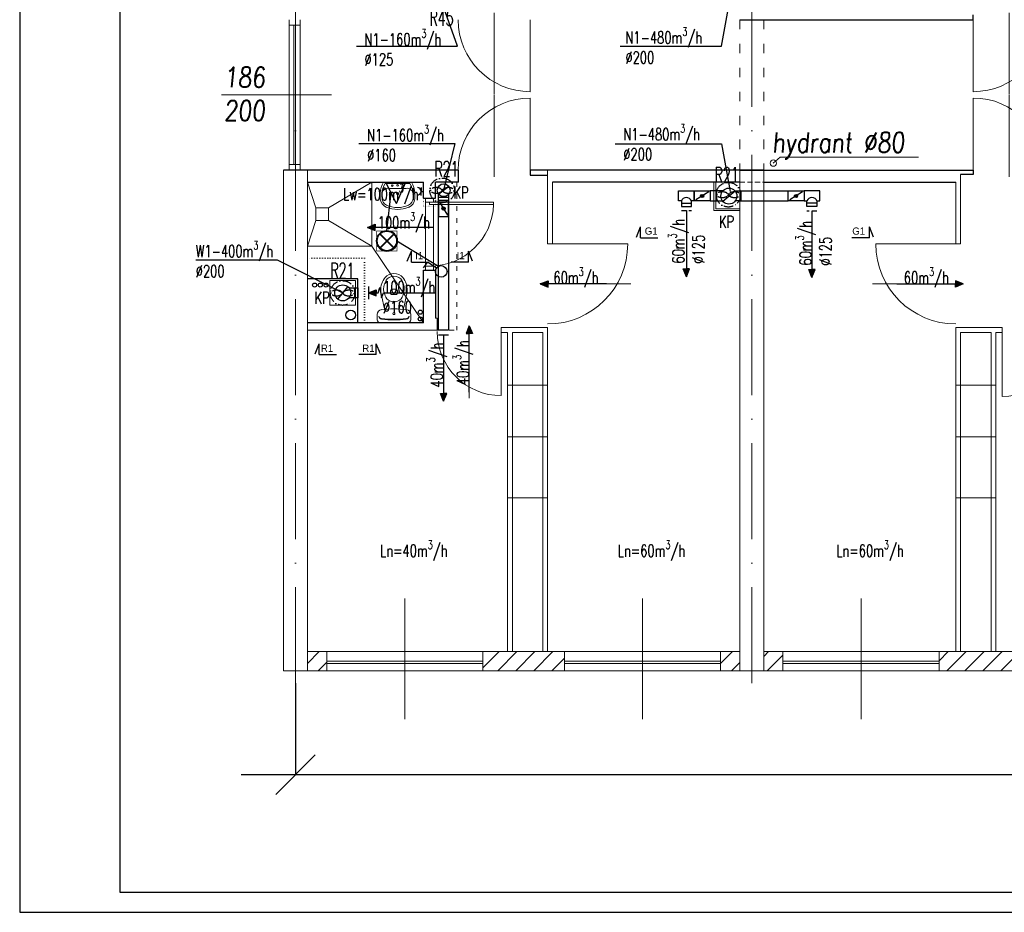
# Model space of a CAD drawing. Header units: millimetres. Extents: x -6513 to 30474, y -6915 to 65597.
# Tile 136 of 256: x -3136 to -1906, y 15786 to 16902. Entities that reach past the tile are written whole.
import ezdxf
from ezdxf.enums import TextEntityAlignment as Align

# ---------------------------------------------------------------- set-up
doc = ezdxf.new("R2010")
doc.units = ezdxf.units.MM
for name, pattern in [('ACAD_ISO03W100', [30, 12, -18]), ('ACAD_ISO10W100', [18, 12, -3, 0, -3]), ('DASHED', [19.05, 12.7, -6.35]), ('DOT', [6.35, 0, -6.35])]:
    doc.linetypes.add(name, pattern=pattern)
doc.layers.get('0').update_dxf_attribs({"color": 8})
for name, color, linetype in [('A200_General07', 8, 'Continuous'), ('A200_General08', 8, 'Continuous'), ('A270_text04', 8, 'Continuous'), ('DB_inst_pomocn', 8, 'Continuous'), ('DB_WM_nawiew-opis', 8, 'Continuous'), ('DB_WM_wywies-opis', 8, 'Continuous')]:
    doc.layers.add(name, color=color, linetype=linetype)
for name, color, linetype, lineweight in [('A_cienka', 8, 'Continuous', 5), ('A_linia przekroj', 8, 'Continuous', 25), ('A_osie', 8, 'ACAD_ISO10W100', 5), ('A_przerywana', 8, 'ACAD_ISO03W100', 5), ('A_widok', 8, 'Continuous', 13), ('A_Wymiary', 8, 'Continuous', 9), ('cieńkie', 8, 'Continuous', 9), ('DB-WM-nawiew-opis', 8, 'Continuous', 25), ('DB-WM-nawiew-opis-odnośnik', 8, 'Continuous', 30), ('DB-WM-wywiew-opis', 8, 'Continuous', 25), ('DB-WM-wywiew-opis-odnośnik', 8, 'Continuous', 30), ('DB_WM_nawiew', 8, 'Continuous', 30), ('DB_WM_wywiew', 8, 'Continuous', 30), ('DB_WM_ścianka nowa', 8, 'Continuous', 25), ('E_gniazda wtykowe', 1, 'Continuous', 30), ('E_oświetlenie', 1, 'Continuous', 30), ('E_technologia', 1, 'ACAD_ISO10W100', 30), ('noew ściany archwig', 8, 'Continuous', 9), ('R-TABELKA', 8, 'Continuous', 25), ('snitarne archwig nowe', 8, 'Continuous', 9), ('Stolarka ARCHWIG', 8, 'Continuous', 5), ('wyburzenia', 8, 'DOT', 20), ('Ściany ARCHWIG', 8, 'Continuous', 30)]:
    doc.layers.add(name, color=color, linetype=linetype, lineweight=lineweight)
doc.styles.add('BRH', font='txt')
doc.styles.add('ROMANSS', font='romans.shx', dxfattribs={"width": 0.8, "oblique": 5})
doc.styles.add('SIMPLEXD', font='SIMPLEX.SHX', dxfattribs={"width": 0.6})
doc.styles.get("Standard").update_dxf_attribs({"font": 'txt.shx', "width": 0.9})

# ---------------------------------------------------------------- blocks, each defined once
blk = doc.blocks.new('drzwi schem')
at = {"color": 252}
blk.add_line((0, 0), (0, 1), dxfattribs=at)
at = {"color": 252, "ltscale": 10}
blk.add_line((0.5, -0.093), (0.5, 1.04), dxfattribs=at)
at = {"color": 252}
blk.add_arc((0, 0), 1, 0, 90, dxfattribs=at)
blk = doc.blocks.new('klop oli 2')
at = {"layer": 'snitarne archwig nowe', "color": 252}
for p, q in [((0, 17.2), (0, 0)), ((3.8, 20.9), (10.5, 20.9)), ((0, -17.2), (0, 0)), ((3.8, 0), (3.8, 1)), ((3.8, 0), (3.8, -1)), ((38.9, 4.5), (37, 4.5)), ((38.9, -4.5), (37, -4.5)), ((3.8, -20.9), (10.5, -20.9))]:
    blk.add_line(p, q, dxfattribs=at)
for centre, radius in [((11.5, 0), 1.27), ((11.5, 0), 1.27), ((21.6, 7.5), 0.706), ((21.6, -7.5), 0.706)]:
    blk.add_circle(centre, radius, dxfattribs=at)
for centre, radius, start, end in [((3.8, 17.2), 3.76, 90, 180), ((144.9, 0), 141.2, 173.7281, 180), ((144.9, 0), 140.5, 173.6694, 180), ((8.4, 15), 3.76, 90, 173.7281), ((9, 15.1), 3.76, 100.2428, 173.7859), ((10.5, 14.9), 6.02, 6.7931, 90), ((-114.7, 0), 132.1, 0, 6.7931), ((80, -215.2), 235.3, 101.5744, 105.544), ((43.1, -10.6), 23.5, 101.6195, 117.4027), ((44.8, -39.8), 56.5, 94.3794, 102.2907), ((42.4, -7.4), 20.3, 60.8839, 101.6195), ((41.4, -8), 24.5, 51.2869, 92.3028), ((144.9, 0), 141.2, 180, 186.2719), ((144.9, 0), 140.5, 180, 186.3306), ((-114.7, 0), 132.1, 353.2069, 0), ((43.3, 0), 16.9, 173.7581, 180), ((43.3, 0), 16.9, 180, 186.2419), ((37.3, 0.7), 10.9, 117.4027, 173.7581), ((63.6, 0), 28.2, 173.3508, 180), ((63.6, 0), 28.2, 180, 186.6492), ((37, 3.1), 1.41, 90, 173.3508), ((38.9, 1.7), 2.82, 36.8699, 90), ((36.6, 0), 5.65, 0, 36.8699), ((36.6, 0), 5.65, 323.1301, 0), ((46.6, 0), 11.8, 0, 60.8839), ((46.6, 0), 11.8, 299.1161, 0), ((46.6, 0), 15.1, 0, 47.5638), ((46.6, 0), 15.1, 312.4362, 0), ((80, 215.2), 235.3, 254.456, 258.4256), ((37.3, -0.7), 10.9, 186.2419, 242.5973), ((43.1, 10.6), 23.5, 242.5973, 258.3805), ((37, -3.1), 1.41, 186.6492, 270), ((42.4, 7.4), 20.3, 258.3805, 299.1161), ((38.9, -1.7), 2.82, 270, 323.1301), ((41.4, 8), 24.5, 267.6972, 308.7131), ((3.8, -17.2), 3.76, 180, 270), ((8.4, -15), 3.76, 186.2719, 270), ((9, -15.1), 3.76, 186.2141, 259.7572), ((10.5, -14.9), 6.02, 270, 353.2069), ((44.8, 39.8), 56.5, 257.7093, 265.6206)]:
    blk.add_arc(centre, radius, start, end, dxfattribs=at)
blk = doc.blocks.new('umywalka oli2')
at = {"layer": 'snitarne archwig nowe', "color": 252}
for p, q in [((0, 17.6), (0, 0)), ((2, 15.4), (2, 0)), ((20.9, 21.6), (13.7, 21.6)), ((0, 0), (0, -17.6)), ((2, 0), (2, -15.4)), ((7.9, 0), (7.9, 10.8)), ((7.9, -10.8), (7.9, 0)), ((13.7, -21.6), (20.9, -21.6))]:
    blk.add_line(p, q, dxfattribs=at)
for centre, radius in [((4.1, 0), 1.11), ((4.5, 6.6), 0.994), ((14.5, 0), 1.48), ((14.5, 0), 0.946), ((4.5, -6.6), 0.994)]:
    blk.add_circle(centre, radius, dxfattribs=at)
for centre, radius, start, end in [((15.6, -9.9), 31.5, 93.3155, 119.5931), ((14.2, -1.1), 20.5, 88.5847, 126.5008), ((15.3, 12), 7.48, 91.7023, 188.8292), ((17.3, -1.9), 21.5, 82.9063, 97.0937), ((20.4, 10.2), 9.2, 23.1986, 92.7468), ((20.2, 9.5), 12.2, 20.9395, 86.4287), ((-1.2, 0), 33.1, 360, 24.6987), ((-3.2, 0), 37.4, 360, 21.6896), ((-1.2, 0), 33.1, 335.3013, 0), ((-3.2, 0), 37.4, 338.3104, 0), ((15.3, -12), 7.48, 171.1708, 268.2977), ((15.6, 9.9), 31.5, 240.4069, 266.6845), ((14.2, 1.1), 20.5, 233.4992, 271.4153), ((17.3, 1.9), 21.5, 262.9063, 277.0937), ((20.4, -10.2), 9.2, 267.2532, 336.8014), ((20.2, -9.5), 12.2, 273.5713, 339.0605)]:
    blk.add_arc(centre, radius, start, end, dxfattribs=at)
blk = doc.blocks.new('A$C2355049C')
at = {"layer": 'DB-WM-nawiew-opis-odnośnik'}
h = blk.add_hatch(color=256, dxfattribs=at)
h.paths.add_polyline_path([(0, -9.8), (3.9, -9.8), (0, 0)])
h.paths.add_polyline_path([(0, 0), (-3.9, -9.8), (0, -9.8)])
at = {"layer": 'DB-WM-nawiew-opis-odnośnik', "flags": 128}
for points in [[(0, 0), (-3.9, -9.8), (0, -9.8)], [(0, -82.9), (0, 0)], [(0, 0), (3.9, -9.8), (0, -9.8)]]:
    blk.add_lwpolyline(points, dxfattribs=at)
blk = doc.blocks.new('A$C620C4C60')
at = {"layer": 'DB-WM-wywiew-opis-odnośnik'}
h = blk.add_hatch(color=256, dxfattribs=at)
h.paths.add_polyline_path([(0, 0), (9.8, 3.9), (9.8, 0)])
h.paths.add_polyline_path([(9.8, 0), (9.8, -3.9), (0, 0)])
at = {"layer": 'DB-WM-wywiew-opis-odnośnik', "flags": 128}
for points in [[(0, 0), (9.8, 3.9), (9.8, 0)], [(0, 0), (12.1, 0)], [(0, 0), (9.8, -3.9), (9.8, 0)], [(12.1, 0), (14.4, -6.5), (16.6, 6.4), (18.9, 0)], [(18.9, 0), (82.9, 0)]]:
    blk.add_lwpolyline(points, dxfattribs=at)
blk = doc.blocks.new('A$C21C24CF4')
at = {"layer": 'DB_WM_nawiew'}
h = blk.add_hatch(color=256, dxfattribs=at)
edge = h.paths.add_edge_path()
edge.add_arc((10, -6.2), 2, 0, 360)
for points in [[(20, 0), (0, 0), (0, -12.5), (20, -12.5)], [(1.8, -11.4), (17.9, -1.3)]]:
    blk.add_lwpolyline(points, dxfattribs=at)
blk.add_circle((10, -6.2), 2, dxfattribs=at)
blk = doc.blocks.new('Sect Mk right')
at = {"layer": 'A200_General07', "color": 1}
for p, q in [((0.29, 7.48), (3.92, 6.01)), ((0, 6.01), (0, -0.21)), ((0, 6.01), (3.92, 6.01))]:
    blk.add_line(p, q, dxfattribs=at)
at = {"layer": 'A270_text04', "color": 0, "style": 'BRH'}
blk.add_attdef('-', text='', height=4.51, dxfattribs=at).set_placement((1.77, 1.49), align=Align.MIDDLE)
blk = doc.blocks.new('gw1')
at = {"layer": 'E_gniazda wtykowe'}
for p, q in [((99083.8, 55839.3), (99080.1, 55839.3)), ((99083.8, 55833.1), (99083.8, 55845.4))]:
    blk.add_line(p, q, dxfattribs=at)
blk.add_arc((99089.8, 55839), 6.04, 87.7958, 267.7958, dxfattribs=at)
blk = doc.blocks.new('raster')
at = {"layer": 'E_oświetlenie', "lineweight": 40}
for p, q in [((-21.2, 21.2), (21.2, -21.2)), ((21.2, 21.2), (-21.2, -21.2))]:
    blk.add_line(p, q, dxfattribs=at)
at = {"layer": 'E_oświetlenie', "const_width": 2}
blk.add_lwpolyline([(-30, -30), (30, -30), (30, 30), (-30, 30)], close=True, dxfattribs=at)
at = {"layer": 'E_oświetlenie', "lineweight": 40}
blk.add_circle((0, 0), 30, dxfattribs=at)

msp = doc.modelspace()

# ---------------------------------------------------------------- hatches: boundary and pattern name
at = {"layer": 'A_Wymiary'}
h = msp.add_hatch(dxfattribs=at)
h.set_pattern_fill('ANSI31', color=256, scale=5, style=0)
h.set_pattern_definition([(45, (-3028.741, 12993.34), (-11.22532, 11.22532), [])])
h.paths.add_polyline_path([(-2752.446, 16111.577), (-2776.446, 16111.577), (-2776.446, 16087.577), (-2752.446, 16087.577)])
h.paths.add_polyline_path([(-2455.446, 16111.577), (-2557.446, 16111.577), (-2557.446, 16087.577), (-2455.446, 16087.577)])
h.paths.add_polyline_path([(-2236.446, 16111.577), (-2260.446, 16111.577), (-2260.446, 16087.577), (-2236.446, 16087.577)])
h.paths.add_polyline_path([(-2182.446, 16111.577), (-2206.446, 16111.577), (-2206.446, 16087.577), (-2182.446, 16087.577)])
h.paths.add_polyline_path([(-1885.446, 16111.577), (-1987.446, 16111.577), (-1987.446, 16087.577), (-1885.446, 16087.577)])
h.paths.add_polyline_path([(-1315.446, 16111.577), (-1417.446, 16111.577), (-1417.446, 16088.419), (-1315.446, 16088.419)])
h.paths.add_polyline_path([(-1612.446, 16111.577), (-1636.446, 16111.577), (-1636.446, 16087.577), (-1612.446, 16087.577)])
h.paths.add_polyline_path([(-1666.446, 16111.577), (-1690.446, 16111.577), (-1690.446, 16087.577), (-1666.446, 16087.577)])
at = {"layer": 'DB_WM_nawiew'}
h = msp.add_hatch(color=256, dxfattribs=at)
edge = h.paths.add_edge_path()
edge.add_arc((-2283.289, 16681.212), 2, 0, 360)
h = msp.add_hatch(color=256, dxfattribs=at)
edge = h.paths.add_edge_path()
edge.add_arc((-2166.078, 16681.212), 2, 0, 360)

# ---------------------------------------------------------------- linework, layer by layer
at = {"layer": 'A_cienka'}
for p, q in [((-2799.544, 16901.577), (-2799.544, 16713.577)), ((-2799.544, 16894.68), (-2785.544, 16894.68)), ((-2793.544, 16894.68), (-2793.544, 16720.474)), ((-2791.544, 16894.68), (-2791.544, 16720.474)), ((-2785.544, 16901.577), (-2785.544, 16713.577)), ((-2883.874, 16807.456), (-2746.361, 16807.577)), ((-2799.544, 16720.474), (-2785.544, 16720.474)), ((-2185.849, 16729.786), (-2194.506, 16722.244)), ((-2012.938, 16729.544), (-2185.849, 16729.786)), ((-2476.446, 16444.872), (-2526.446, 16444.872)), ((-1966.446, 16444.872), (-1916.446, 16444.872)), ((-2476.446, 16380.063), (-2526.446, 16380.063)), ((-1966.446, 16380.063), (-1916.446, 16380.063)), ((-2476.446, 16303.982), (-2526.446, 16303.982)), ((-1966.446, 16303.982), (-1916.446, 16303.982)), ((-2776.446, 16111.577), (-2236.446, 16111.577)), ((-2206.446, 16111.577), (-1666.446, 16111.577)), ((-2557.446, 16099.577), (-2752.446, 16099.577)), ((-2557.446, 16096.577), (-2752.446, 16096.577)), ((-2455.446, 16099.577), (-2260.446, 16099.577)), ((-2455.446, 16096.577), (-2260.446, 16096.577)), ((-1987.446, 16099.577), (-2182.446, 16099.577)), ((-1987.446, 16096.577), (-2182.446, 16096.577)), ((-2776.446, 16087.577), (2360.554, 16087.577)), ((-2776.446, 16087.577), (7544.554, 16087.577))]:
    msp.add_line(p, q, dxfattribs=at)
at = {"layer": 'A_cienka', "ltscale": 10}
for p, q in [((-2654.946, 16027.178), (-2654.946, 16177.975)), ((-2357.946, 16027.178), (-2357.946, 16177.975)), ((-2084.946, 16027.178), (-2084.946, 16177.975))]:
    msp.add_line(p, q, dxfattribs=at)
at = {"layer": 'A_cienka'}
msp.add_circle((-2194.506, 16722.244), 4, dxfattribs=at)
at = {"layer": 'A_linia przekroj'}
for p, q in [((-1944.661, 16901.577), (-1944.661, 16907.577)), ((-2236.446, 16901.577), (-1944.661, 16901.577)), ((-2776.446, 16713.577), (-2806.446, 16713.577)), ((-2587.981, 16713.577), (-2776.446, 16713.577)), ((-2587.981, 16698.577), (-2587.981, 16713.577)), ((-2206.446, 16713.577), (-2498.232, 16713.577)), ((-2498.232, 16713.577), (-2498.232, 16707.062)), ((-2498.232, 16707.062), (-2476.446, 16707.062)), ((-2236.446, 16713.577), (-1944.661, 16713.577)), ((-1944.661, 16708.073), (-1960.446, 16708.073)), ((-1944.661, 16713.577), (-1944.661, 16708.073)), ((-2587.981, 16698.577), (-2616.446, 16698.577)), ((-2236.446, 16698.577), (-2470.446, 16698.577)), ((-2206.446, 16698.577), (-1966.446, 16698.577))]:
    msp.add_line(p, q, dxfattribs=at)
at = {"layer": 'A_osie', "ltscale": 10}
for p, q in [((-2791.446, 16072.134), (-2791.446, 17824.193)), ((-2221.446, 16072.134), (-2221.446, 17824.193))]:
    msp.add_line(p, q, dxfattribs=at)
at = {"layer": 'A_osie', "color": 252, "ltscale": 10}
msp.add_line((-2791.446, 16072.134), (-2791.446, 17585.942), dxfattribs=at)
at = {"layer": 'A_przerywana'}
for p, q in [((-2236.446, 16901.577), (-2236.446, 16713.577)), ((-2236.446, 16901.577), (-2236.446, 16713.577)), ((-2206.446, 16901.577), (-2206.446, 16713.577)), ((-2206.446, 16901.577), (-2206.446, 16713.577))]:
    msp.add_line(p, q, dxfattribs=at)
at = {"layer": 'A_przerywana', "color": 252}
for p, q in [((-2236.446, 16901.577), (-2236.446, 16713.577)), ((-2206.446, 16901.577), (-2206.446, 16713.577))]:
    msp.add_line(p, q, dxfattribs=at)
at = {"layer": 'A_przerywana', "ltscale": 0.5}
for p in [(-2589.872, 16698.577), (-2614.353, 16513.577)]:
    msp.add_line(p, (-2589.872, 16513.577), dxfattribs=at)
at = {"layer": 'A_przerywana', "linetype": 'ByBlock'}
for p, q in [((-2268.946, 16663.211), (-2268.946, 16698.577)), ((-2266.446, 16665.211), (-2266.446, 16698.577)), ((-2236.446, 16663.211), (-2268.946, 16663.211)), ((-2236.446, 16665.211), (-2266.446, 16665.211))]:
    msp.add_line(p, q, dxfattribs=at)
at = {"layer": 'A_przerywana', "linetype": 'DASHED', "ltscale": 0.5}
msp.add_line((-2236.446, 16698.577), (-2206.446, 16698.577), dxfattribs=at)
at = {"layer": 'A_widok', "ltscale": 5}
for p, q in [((-2806.446, 16087.577), (-2806.446, 16713.577)), ((-2776.446, 16087.577), (-2776.446, 16713.577)), ((-2476.446, 16713.577), (-2476.446, 16621.161)), ((-2236.446, 16713.577), (-2236.446, 16444.92)), ((-2206.446, 16713.577), (-2206.446, 16444.92)), ((-1960.446, 16708.073), (-1960.446, 16621.161)), ((-2470.446, 16698.577), (-2470.446, 16621.161)), ((-1966.446, 16698.577), (-1966.446, 16621.161)), ((-2476.446, 16621.161), (-2470.446, 16621.161)), ((-1966.446, 16621.161), (-1960.446, 16621.161)), ((-2236.446, 16087.577), (-2236.446, 16593.577)), ((-2206.446, 16087.577), (-2206.446, 16593.577)), ((-2614.353, 16528.577), (-2616.446, 16528.577)), ((-2614.353, 16513.577), (-2614.353, 16528.577)), ((-2614.353, 16513.577), (-2776.446, 16513.577)), ((-2476.446, 16516.577), (-2534.353, 16516.577)), ((-2534.353, 16516.577), (-2534.353, 16510.577)), ((-2526.446, 16510.577), (-2534.353, 16510.577)), ((-2526.446, 16111.577), (-2526.446, 16510.577)), ((-2520.446, 16111.577), (-2520.446, 16510.577)), ((-2482.446, 16510.577), (-2520.446, 16510.577)), ((-2482.446, 16111.577), (-2482.446, 16510.577)), ((-2476.446, 16111.577), (-2476.446, 16516.577)), ((-1966.446, 16111.577), (-1966.446, 16516.577)), ((-1966.446, 16516.577), (-1908.54, 16516.577)), ((-1960.446, 16111.577), (-1960.446, 16510.577)), ((-1960.446, 16510.577), (-1922.446, 16510.577)), ((-1922.446, 16111.577), (-1922.446, 16510.577)), ((-1916.446, 16111.577), (-1916.446, 16510.577)), ((-1916.446, 16510.577), (-1908.54, 16510.577)), ((-1908.54, 16516.577), (-1908.54, 16510.577)), ((-2806.446, 16087.577), (-2776.446, 16087.577)), ((-2236.446, 16087.577), (-2206.446, 16087.577))]:
    msp.add_line(p, q, dxfattribs=at)
at = {"layer": 'A_widok', "color": 252, "ltscale": 5}
msp.add_line((-2806.446, 16087.577), (-2776.446, 16087.577), dxfattribs=at)
at = {"layer": 'A_widok', "ltscale": 5}
for points in [[(-2776.446, 16111.577), (-2752.446, 16111.577), (-2752.446, 16087.577), (-2776.446, 16087.577)], [(-2557.446, 16087.577), (-2455.446, 16087.577), (-2455.446, 16111.577), (-2557.446, 16111.577)], [(-2236.446, 16111.577), (-2260.446, 16111.577), (-2260.446, 16087.577), (-2236.446, 16087.577)], [(-2206.446, 16111.577), (-2182.446, 16111.577), (-2182.446, 16087.577), (-2206.446, 16087.577)], [(-1987.446, 16087.577), (-1885.446, 16087.577), (-1885.446, 16111.577), (-1987.446, 16111.577)]]:
    msp.add_lwpolyline(points, close=True, dxfattribs=at)
at = {"layer": 'cieńkie'}
for p, q in [((-2748.446, 16575.577), (-2716.446, 16575.577)), ((-2748.446, 16544.577), (-2748.446, 16575.577)), ((-2745.946, 16575.577), (-2718.946, 16575.577)), ((-2716.446, 16575.577), (-2716.446, 16544.577)), ((-2716.446, 16544.577), (-2716.446, 16558.577)), ((-2748.446, 16544.577), (-2734.446, 16544.577)), ((-2716.446, 16544.577), (-2748.446, 16544.577)), ((-2739.446, 16544.577), (-2725.446, 16544.577))]:
    msp.add_line(p, q, dxfattribs=at)
at = {"layer": 'DB-WM-nawiew-opis'}
for points in [[(-2715.157, 16868.504), (-2588.931, 16868.504), (-2610.402, 16928.412)], [(-2386.036, 16868.669), (-2259.295, 16868.669), (-2248.446, 16928.577)], [(-2712.186, 16746.69), (-2592.41, 16746.69), (-2606.402, 16688.41)], [(-2392.219, 16746.484), (-2259.295, 16746.484), (-2248.446, 16686.577)]]:
    msp.add_lwpolyline(points, dxfattribs=at)
at = {"layer": 'DB-WM-wywiew-opis'}
msp.add_lwpolyline([(-2916.142, 16601.403), (-2814.38, 16601.403), (-2732.446, 16560.077)], dxfattribs=at)
at = {"layer": 'DB_inst_pomocn'}
for centre, radius in [((-2767.576, 16569.847), 2.5), ((-2760.519, 16569.847), 2.5), ((-2753.349, 16569.847), 2.5), ((-2722.471, 16532.36), 6)]:
    msp.add_circle(centre, radius, dxfattribs=at)
at = {"layer": 'DB_WM_nawiew'}
for points in [[(-2612.69, 16683.464), (-2600.114, 16693.356)], [(-2600.152, 16683.416), (-2600.152, 16679.41), (-2612.652, 16679.41), (-2612.652, 16683.416)], [(-2600.152, 16683.416), (-2600.152, 16675.41), (-2612.652, 16675.41), (-2612.652, 16683.416)], [(-2312.989, 16687.462), (-2293.289, 16687.462), (-2293.289, 16674.962), (-2296.889, 16674.962)], [(-2309.389, 16674.962), (-2312.989, 16674.962), (-2312.989, 16687.462)], [(-2273.289, 16674.962), (-2293.289, 16674.962), (-2293.289, 16687.462), (-2273.289, 16687.462)], [(-2275.06, 16686.355), (-2291.181, 16676.279)], [(-2263.289, 16687.462), (-2273.289, 16687.462), (-2273.289, 16674.962), (-2263.289, 16674.962)], [(-2258.095, 16687.462), (-2265.289, 16687.462), (-2265.289, 16674.962), (-2258.095, 16674.962)], [(-2257.628, 16674.642), (-2242.363, 16687.474)], [(-2242.483, 16687.462), (-2235.289, 16687.462), (-2235.289, 16674.962), (-2242.483, 16674.962)], [(-2237.289, 16687.462), (-2176.078, 16687.462)], [(-2156.078, 16674.962), (-2176.078, 16674.962), (-2176.078, 16687.462), (-2156.078, 16687.462)], [(-2157.849, 16686.355), (-2173.97, 16676.279)], [(-2136.378, 16687.462), (-2156.078, 16687.462), (-2156.078, 16674.962), (-2152.478, 16674.962)], [(-2139.978, 16674.962), (-2136.378, 16674.962), (-2136.378, 16687.462)], [(-2600.152, 16675.41), (-2600.152, 16513.577), (-2612.652, 16513.577), (-2612.652, 16675.41)], [(-2612.652, 16675.41), (-2600.152, 16675.41)], [(-2309.389, 16674.962), (-2309.389, 16672.212), (-2296.889, 16672.212), (-2296.889, 16674.962)], [(-2309.389, 16673.587), (-2309.389, 16668.22), (-2296.889, 16668.22), (-2296.889, 16673.587)], [(-2237.289, 16674.962), (-2176.078, 16674.962)], [(-2139.978, 16674.962), (-2139.978, 16672.212), (-2152.478, 16672.212), (-2152.478, 16674.962)], [(-2139.978, 16672.212), (-2139.978, 16668.22), (-2152.478, 16668.22), (-2152.478, 16672.212)], [(-2612.652, 16507.411), (-2600.152, 16507.411)]]:
    msp.add_lwpolyline(points, dxfattribs=at)
at = {"layer": 'DB_WM_nawiew', "linetype": 'DASHED', "ltscale": 0.5}
for points in [[(-2309.389, 16663.22), (-2296.889, 16663.22)], [(-2139.978, 16662.212), (-2152.478, 16662.212)]]:
    msp.add_lwpolyline(points, dxfattribs=at)
at = {"layer": 'DB_WM_nawiew', "color": 1}
for centre, radius in [((-2606.402, 16688.41), 8), ((-2249.973, 16681.077), 10)]:
    msp.add_circle(centre, radius, dxfattribs=at)
at = {"layer": 'DB_WM_nawiew'}
for centre in [(-2283.289, 16681.212), (-2166.078, 16681.212)]:
    msp.add_circle(centre, 2, dxfattribs=at)
for centre in [(-2303.139, 16672.732), (-2146.228, 16672.732)]:
    msp.add_arc(centre, 6.636, 19.636833, 160.363167, dxfattribs=at)
at = {"layer": 'DB_WM_wywies-opis'}
for p, q in [((-2815.913, 15933.075), (-2766.98, 15982.566)), ((-2859.319, 15957.821), (2400.309, 15957.821))]:
    msp.add_line(p, q, dxfattribs=at)
msp.add_lwpolyline([(-2791.446, 16072.134), (-2791.446, 15957.821)], dxfattribs=at)
at = {"layer": 'DB_WM_wywiew'}
for points in [[(-2738.637, 16552.223), (-2725.944, 16567.674)], [(-2724.778, 16566.353), (-2717.584, 16566.353), (-2717.584, 16553.853), (-2724.778, 16553.853)], [(-2717.584, 16566.353), (-2713.584, 16566.353), (-2713.584, 16553.853), (-2717.584, 16553.853)], [(-2700.446, 16568.077), (-2700.446, 16552.077)]]:
    msp.add_lwpolyline(points, dxfattribs=at)
at = {"layer": 'DB_WM_wywiew', "color": 1}
msp.add_circle((-2732.446, 16560.077), 10, dxfattribs=at)
at = {"layer": 'DB_WM_ścianka nowa'}
msp.add_lwpolyline([(-2713.584, 16522.577), (-2713.584, 16577.577), (-2776.446, 16577.577)], dxfattribs=at)
at = {"layer": 'E_oświetlenie'}
for p, q in [((-2665.129, 16671.964), (-2678.67, 16698.017)), ((-2653.886, 16697.662), (-2678.67, 16698.017)), ((-2665.129, 16671.964), (-2653.886, 16697.662)), ((-2677.282, 16637.574), (-2671.899, 16684.991)), ((-2664.682, 16624.974), (-2612.652, 16593.338)), ((-2627.086, 16598.108), (-2631.788, 16591.332)), ((-2615.401, 16590.968), (-2625.693, 16598.108))]:
    msp.add_line(p, q, dxfattribs=at)
at = {"layer": 'E_oświetlenie', "const_width": 1.05}
msp.add_lwpolyline([(-2678.67, 16698.017), (-2665.129, 16671.964), (-2653.886, 16697.662)], close=True, dxfattribs=at)
at = {"layer": 'E_oświetlenie'}
msp.add_circle((-2609.443, 16586.834), 7.252, dxfattribs=at)
at = {"layer": 'E_technologia'}
for p, q in [((-2609.452, 16689.562), (-2607.047, 16686.783)), ((-2607.047, 16689.562), (-2609.452, 16686.783)), ((-2251.835, 16684.17), (-2249.43, 16681.391)), ((-2249.43, 16684.17), (-2251.835, 16681.391)), ((-2733.819, 16561.27), (-2731.414, 16558.491)), ((-2731.414, 16561.27), (-2733.819, 16558.491))]:
    msp.add_line(p, q, dxfattribs=at)
for centre in [(-2608.25, 16688.173), (-2250.632, 16682.781), (-2732.616, 16559.88)]:
    msp.add_circle(centre, 15.427, dxfattribs=at)
for centre, start_param, end_param in [((-2615.876, 16688.173), 3.54986568, 9.01650493), ((-2600.623, 16688.173), 0.40827303, 5.87491228), ((-2258.259, 16682.781), 3.54986568, 9.01650493), ((-2243.006, 16682.781), 0.40827303, 5.87491228), ((-2740.243, 16559.88), 3.54986568, 9.01650493), ((-2724.989, 16559.88), 0.40827303, 5.87491228)]:
    msp.add_ellipse(centre, major_axis=(-7, 0), ratio=0.5, start_param=start_param, end_param=end_param, dxfattribs=at)
at = {"layer": 'R-TABELKA'}
for p, q in [((-3136.084, 17835.732), (-3136.084, 15785.648)), ((-3011.084, 17810.732), (-3011.084, 15810.648)), ((-3011.084, 15810.648), (8302.828, 15810.648)), ((-3136.084, 15785.648), (8327.828, 15785.648))]:
    msp.add_line(p, q, dxfattribs=at)
at = {"layer": 'snitarne archwig nowe'}
msp.add_line((-2696.29, 16618.421), (-2631.446, 16522.577), dxfattribs=at)
for points in [[(-2776.446, 16618.421), (-2696.29, 16618.421), (-2696.29, 16698.577)], [(-2766.29, 16666.421), (-2776.29, 16698.421)], [(-2750.29, 16666.421), (-2696.29, 16698.421)], [(-2766.29, 16650.421), (-2776.29, 16618.421)], [(-2750.29, 16650.421), (-2696.29, 16618.421)]]:
    msp.add_lwpolyline(points, dxfattribs=at)
msp.add_lwpolyline([(-2766.29, 16650.421), (-2750.29, 16650.421), (-2750.29, 16666.421), (-2766.29, 16666.421)], close=True, dxfattribs=at)
at = {"layer": 'Stolarka ARCHWIG'}
for p, q in [((-2623.946, 16670.577), (-2623.946, 16673.577)), ((-2623.946, 16673.577), (-2543.946, 16673.577)), ((-2543.946, 16670.577), (-2623.946, 16670.577)), ((-2543.946, 16673.577), (-2543.946, 16670.577))]:
    msp.add_line(p, q, dxfattribs=at)
for points in [[(-2623.946, 16678.577), (-2628.946, 16678.577), (-2628.946, 16673.577), (-2618.946, 16673.577), (-2618.946, 16678.577), (-2626.446, 16678.577)], [(-2628.946, 16593.46), (-2628.946, 16673.46)], [(-2618.946, 16670.46), (-2618.946, 16593.46)], [(-2623.946, 16593.577), (-2628.946, 16593.577), (-2628.946, 16588.577), (-2618.946, 16588.577), (-2618.946, 16593.577), (-2626.446, 16593.577)], [(-2623.946, 16593.577), (-2628.946, 16593.577), (-2628.946, 16588.577), (-2618.946, 16588.577), (-2618.946, 16593.577), (-2626.446, 16593.577)]]:
    msp.add_lwpolyline(points, dxfattribs=at)
msp.add_arc((-2623.292, 16672.956), 79.382, 269.527921, 358.282698, dxfattribs=at)
at = {"layer": 'wyburzenia', "ltscale": 0.5}
for p, q in [((-2705.446, 16603.577), (-2776.446, 16603.577)), ((-2705.446, 16522.577), (-2705.446, 16603.577))]:
    msp.add_line(p, q, dxfattribs=at)
at = {"layer": 'wyburzenia', "ltscale": 0.2}
msp.add_lwpolyline([(-2631.446, 16678.577), (-2616.446, 16678.577), (-2616.446, 16668.577), (-2631.446, 16668.577)], close=True, dxfattribs=at)
at = {"layer": 'Ściany ARCHWIG'}
for p, q in [((-2776.446, 16698.577), (-2631.446, 16698.577)), ((-2631.446, 16678.577), (-2631.446, 16698.577)), ((-2616.446, 16678.577), (-2616.446, 16698.577)), ((-2631.446, 16678.577), (-2616.446, 16678.577)), ((-2631.446, 16678.577), (-2616.446, 16678.577)), ((-2631.446, 16522.577), (-2631.446, 16588.577)), ((-2631.446, 16588.577), (-2616.446, 16588.577)), ((-2616.446, 16588.577), (-2616.446, 16528.577)), ((-2631.446, 16522.577), (-2776.446, 16522.577))]:
    msp.add_line(p, q, dxfattribs=at)
for centre in [(-2635.596, 16535.923), (-2635.596, 16527.406)]:
    msp.add_circle(centre, 2.5, dxfattribs=at)

# ---------------------------------------------------------------- block references
at = {"layer": 'A200_General08'}
ref = msp.add_blockref('Sect Mk right', (-2339.374, 16628.811), dxfattribs=dict(at, xscale=3.5, yscale=3.5, zscale=3.5, rotation=90))
ref.add_attrib('-', 'G1', dxfattribs={"layer": 'A270_text04', "color": 7, "height": 9, "style": 'BRH'}).set_placement((-2347.079, 16637.322), align=Align.MIDDLE)
ref = msp.add_blockref('Sect Mk right', (-2095.529, 16628.811), dxfattribs=dict(at, xscale=-3.5, yscale=3.5, zscale=3.5, rotation=270))
ref.add_attrib('-', 'G1', dxfattribs={"layer": 'A270_text04', "color": 7, "height": 9, "style": 'BRH'}).set_placement((-2087.824, 16637.322), align=Align.MIDDLE)
ref = msp.add_blockref('Sect Mk right', (-2625.692, 16598.637), dxfattribs=dict(at, xscale=3.5, yscale=3.5, zscale=3.5, rotation=90.00000000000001))
ref.add_attrib('-', 'I1', dxfattribs={"layer": 'A270_text04', "color": 7, "height": 9, "style": 'BRH'}).set_placement((-2636.906, 16606.657), align=Align.MIDDLE)
ref = msp.add_blockref('Sect Mk right', (-2596.375, 16598.637), dxfattribs=dict(at, xscale=-3.5, yscale=3.5, zscale=3.5, rotation=270))
ref.add_attrib('-', 'I1', dxfattribs={"layer": 'A270_text04', "color": 7, "height": 9, "style": 'BRH'}).set_placement((-2585.162, 16606.657), align=Align.MIDDLE)
ref = msp.add_blockref('Sect Mk right', (-2740.894, 16482.807), dxfattribs=dict(at, xscale=3.5, yscale=3.5, zscale=3.5, rotation=90.00000000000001))
ref.add_attrib('-', 'R1', dxfattribs={"layer": 'A270_text04', "color": 7, "height": 9, "style": 'BRH'}).set_placement((-2752.108, 16490.827), align=Align.MIDDLE)
ref = msp.add_blockref('Sect Mk right', (-2711.577, 16482.807), dxfattribs=dict(at, xscale=-3.5, yscale=3.5, zscale=3.5, rotation=270))
ref.add_attrib('-', 'R1', dxfattribs={"layer": 'A270_text04', "color": 7, "height": 9, "style": 'BRH'}).set_placement((-2700.363, 16490.827), align=Align.MIDDLE)
at = {"layer": 'A_cienka'}
for p, xscale, yscale, zscale, rotation in [((-2476.446, 16621.161), 100, 100, 100, 270), ((-1966.446, 16621.161), -100, 100, 100, 90), ((-2534.353, 16511.577), 80, 80, 80, 180), ((-1908.54, 16510.577), -80, 80, 80, 180)]:
    msp.add_blockref('drzwi schem', p, dxfattribs=dict(at, xscale=xscale, yscale=yscale, zscale=zscale, rotation=rotation))
at = {"layer": 'A_widok', "ltscale": 5, "yscale": 90, "zscale": 90, "rotation": 180}
for p, xscale in [((-2498.232, 16901.577), 90), ((-1944.661, 16901.577), -90)]:
    msp.add_blockref('drzwi schem', p, dxfattribs=dict(at, xscale=xscale))
at = {"layer": 'A_widok', "ltscale": 5, "yscale": 90, "zscale": 90}
for p, xscale in [((-2498.232, 16713.577), -90), ((-1944.661, 16713.577), 90)]:
    msp.add_blockref('drzwi schem', p, dxfattribs=dict(at, xscale=xscale))
at = {"layer": 'DB_WM_nawiew'}
for name, p, rotation in [('A$C21C24CF4', (-2612.652, 16655.41), 90), ('A$C2355049C', (-2303.139, 16580.284), 180), ('A$C2355049C', (-2701.634, 16641.961), 90), ('A$C2355049C', (-2485.725, 16571.161), 90)]:
    msp.add_blockref(name, p, dxfattribs=dict(at, rotation=rotation))
at = {"layer": 'DB_WM_nawiew', "xscale": -1}
for p, rotation in [((-2146.228, 16579.276), 180), ((-1957.168, 16571.161), 270), ((-2606.402, 16424.475), 180)]:
    msp.add_blockref('A$C2355049C', p, dxfattribs=dict(at, rotation=rotation))
msp.add_blockref('A$C2355049C', (-2574.353, 16519), dxfattribs=at)
at = {"layer": 'DB_WM_wywiew', "xscale": -1, "rotation": 180}
msp.add_blockref('A$C620C4C60', (-2700.446, 16560.077), dxfattribs=at)
at = {"layer": 'E_oświetlenie', "xscale": 0.7875000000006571, "yscale": 0.7875000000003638, "zscale": 0.7874999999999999, "rotation": 178.7624398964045}
msp.add_blockref('gw1', (76325.405, 58964.698), dxfattribs=at)
at = {"layer": 'E_oświetlenie', "lineweight": 40, "xscale": 0.4199999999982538, "yscale": 0.4200000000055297, "zscale": 0.4199999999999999, "rotation": 180}
msp.add_blockref('raster', (-2677.282, 16624.974), dxfattribs=at)
at = {"layer": 'noew ściany archwig', "rotation": 270}
msp.add_blockref('umywalka oli2', (-2663.978, 16698.577), dxfattribs=at)
at = {"layer": 'snitarne archwig nowe', "rotation": 90}
msp.add_blockref('klop oli 2', (-2668.446, 16522.577), dxfattribs=at)

# ---------------------------------------------------------------- texts
at = {"layer": 'A_cienka', "char_height": 25, "attachment_point": 1, "style": 'ROMANSS'}
for s, insert, width in [('186\\P200', (-2880.679, 16842.035), 141.48479), ('hydrant %%C80', (-2195.976, 16760.704), 244.21995)]:
    msp.add_mtext(s, dxfattribs=dict(at, insert=insert, width=width))
at = {"layer": 'DB-WM-nawiew-opis', "char_height": 15, "width": 37.14159, "attachment_point": 1}
for s, insert in [('\\A1;{\\Fsimplex|c238;\\W0.7;N1-480m\\H0.7x;\\S3^ ;\\H1.4286x;/h\\P%%C200}', (-2379.259, 16891.857)), ('\\A1;{\\Fsimplex|c238;\\W0.7;N1-160m\\H0.7x;\\S3^ ;\\H1.4286x;/h\\P%%C125}', (-2705.281, 16889.576)), ('\\A1;{\\Fsimplex|c238;\\W0.7;N1-160m\\H0.7x;\\S3^ ;\\H1.4286x;/h\\P%%C160}', (-2701.949, 16769.806)), ('\\A1;{\\Fsimplex|c238;\\W0.7;N1-480m\\H0.7x;\\S3^ ;\\H1.4286x;/h\\P%%C200}', (-2381.913, 16770.852)), ('\\A1;{\\Fsimplex|c238;\\W0.7;100m\\H0.7x;\\S3^ ;\\H1.4286x;/h}', (-2688.734, 16660.477)), ('\\A1;{\\Fsimplex|c238;\\W0.7;60m\\H0.7x;\\S3^ ;\\H1.4286x;/h}', (-2469.23, 16591.693)), ('\\A1;{\\Fsimplex|c238;\\W0.7;60m\\H0.7x;\\S3^ ;\\H1.4286x;/h}', (-2031.424, 16591.693))]:
    msp.add_mtext(s, dxfattribs=dict(at, insert=insert))
at = {"layer": 'DB-WM-nawiew-opis', "char_height": 15, "width": 37.14159, "attachment_point": 1, "rotation": 90}
for s, insert in [('\\A1;{\\Fsimplex|c238;\\W0.7;60m\\H0.7x;\\S3^ ;\\H1.4286x;/h\\P%%C125}', (-2325.72, 16596.629)), ('\\A1;{\\Fsimplex|c238;\\W0.7;60m\\H0.7x;\\S3^ ;\\H1.4286x;/h\\P%%C125}', (-2166.847, 16594.129)), ('\\A1;{\\Fsimplex|c238;\\W0.7;40m\\H0.7x;\\S3^ ;\\H1.4286x;/h}', (-2627.621, 16441.692)), ('\\A1;{\\Fsimplex|c238;\\W0.7;40m\\H0.7x;\\S3^ ;\\H1.4286x;/h}', (-2594.885, 16444.744))]:
    msp.add_mtext(s, dxfattribs=dict(at, insert=insert))
at = {"layer": 'DB-WM-wywiew-opis', "char_height": 15, "width": 37.14159, "attachment_point": 1}
for s, insert in [('\\A1;{\\Fsimplex|c238;\\W0.7;Lw=100m\\H0.7x;\\S3^ ;\\H1.4286x;/h}', (-2732.089, 16695.905)), ('\\A1;{\\Fsimplex|c238;\\W0.7;W1-400m\\H0.7x;\\S3^ ;\\H1.4286x;/h\\P%%C200}', (-2916.142, 16624.768)), ('\\A1;{\\Fsimplex|c238;\\W0.7;100m\\H0.7x;\\S3^ ;\\H1.4286x;/h\\P%%C160}', (-2682.084, 16579.762))]:
    msp.add_mtext(s, dxfattribs=dict(at, insert=insert))
at = {"layer": 'DB-WM-wywiew-opis', "color": 1, "char_height": 15, "width": 37.14159, "attachment_point": 1}
for s, insert in [('\\A1;{\\Fsimplex|c238;\\W0.7;KP}', (-2594.045, 16692.853)), ('{\\Fsimplex|c238;\\W0.7;KP}', (-2262.374, 16656.445)), ('\\A1;{\\Fsimplex|c238;\\W0.7;KP}', (-2767.705, 16561.47))]:
    msp.add_mtext(s, dxfattribs=dict(at, insert=insert))
at = {"layer": 'DB_WM_nawiew-opis', "char_height": 15, "width": 37.14159, "attachment_point": 1}
for s, insert in [('\\A1;{\\Fsimplex|c238;\\W0.7;Ln=40m\\H0.7x;\\S3^ ;\\H1.4286x;/h}', (-2685.693, 16250.328)), ('\\A1;{\\Fsimplex|c238;\\W0.7;Ln=60m\\H0.7x;\\S3^ ;\\H1.4286x;/h}', (-2388.693, 16250.328)), ('\\A1;{\\Fsimplex|c238;\\W0.7;Ln=60m\\H0.7x;\\S3^ ;\\H1.4286x;/h}', (-2115.693, 16250.328))]:
    msp.add_mtext(s, dxfattribs=dict(at, insert=insert))
at = {"layer": 'E_technologia', "style": 'SIMPLEXD', "width": 0.6}
for s, p in [('R45', (-2624.136, 16894.043)), ('R21', (-2617.962, 16705.376)), ('R21', (-2267.892, 16697.876)), ('R21', (-2747.963, 16578.344))]:
    msp.add_text(s, height=19.2, dxfattribs=at).set_placement(p)

doc.saveas('drawing.dxf')
